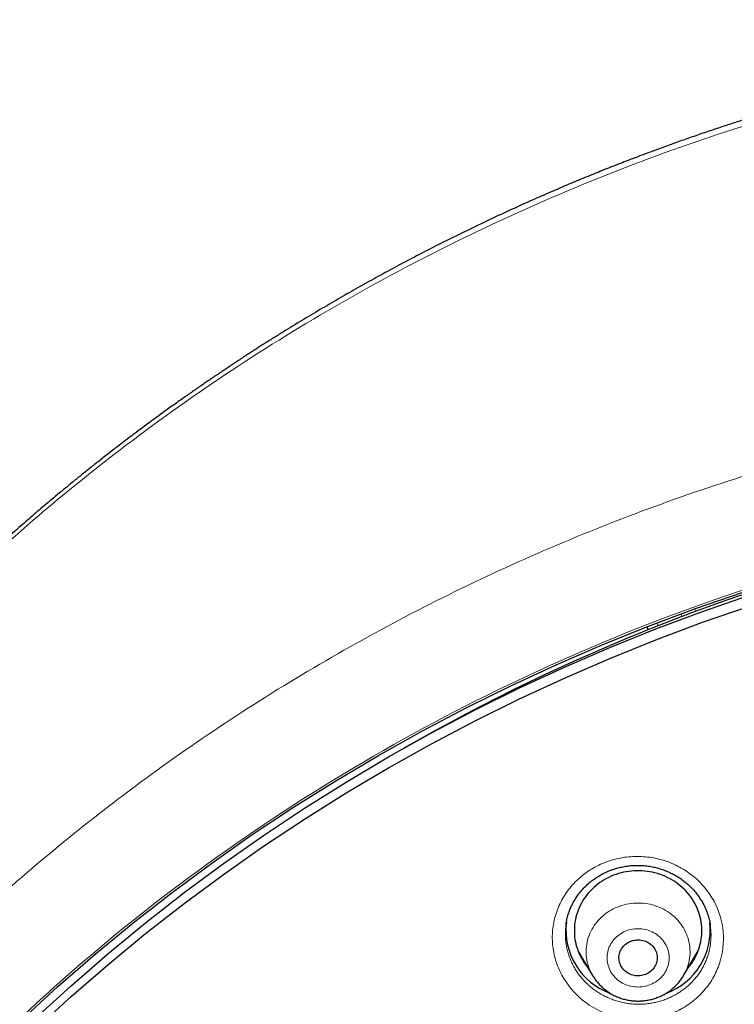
# Model space of a CAD drawing. Header units: millimetres. Extents: x 8 to 450, y 12 to 574.
# Tile 212 of 256: x 200 to 217, y 551 to 574. Entities that reach past the tile are written whole.
import ezdxf

# ---------------------------------------------------------------- set-up
doc = ezdxf.new("R2010")
doc.units = ezdxf.units.MM

msp = doc.modelspace()

# ---------------------------------------------------------------- linework, layer by layer
at = {"color": 252, "linetype": 'Continuous', "lineweight": 0}
for p, q in [((215.685, 560.092), (215.713, 560.032)), ((214.801, 559.763), (214.834, 559.695)), ((215.394, 559.912), (215.364, 559.975))]:
    msp.add_line(p, q, dxfattribs=at)
at = {"color": 7, "linetype": 'Continuous', "lineweight": 30}
for p, q in [((214.562, 559.671), (214.595, 559.6)), ((212.667, 552.688), (212.667, 552.686)), ((216.054, 552.657), (216.054, 552.658)), ((212.945, 552.052), (213.289, 551.468)), ((215.428, 551.468), (215.772, 552.052))]:
    msp.add_line(p, q, dxfattribs=at)
at = {"color": 7, "linetype": 'Continuous', "lineweight": 30, "flags": 128}
for points in [[(199.862, 550.43), (200.714, 551.21), (201.588, 551.969), (202.483, 552.706), (203.397, 553.421), (204.332, 554.114), (205.285, 554.782), (206.257, 555.428), (207.246, 556.049), (208.252, 556.646), (209.275, 557.217), (210.313, 557.764), (211.366, 558.284), (212.433, 558.779), (213.514, 559.247), (214.607, 559.688), (215.712, 560.102), (216.828, 560.489)], [(200.18, 550.456), (201.024, 551.228), (201.889, 551.98), (202.775, 552.71), (203.681, 553.418), (204.606, 554.103), (205.55, 554.765), (206.512, 555.404), (207.491, 556.019), (208.488, 556.61), (209.5, 557.176), (210.528, 557.717), (211.57, 558.232), (212.627, 558.722), (213.697, 559.185), (214.779, 559.622), (215.873, 560.033), (216.979, 560.416)], [(200.18, 550.199), (201.024, 550.972), (201.889, 551.723), (202.775, 552.453), (203.681, 553.161), (204.606, 553.846), (205.55, 554.509), (206.512, 555.148), (207.491, 555.763), (208.488, 556.353), (209.5, 556.919), (210.528, 557.46), (211.57, 557.976), (212.627, 558.465), (213.697, 558.929), (214.779, 559.366), (215.873, 559.776), (216.979, 560.159)], [(215.534, 551.648), (215.561, 551.682), (215.597, 551.729), (215.631, 551.778), (215.663, 551.828), (215.692, 551.879), (215.72, 551.931), (215.744, 551.985), (215.767, 552.039), (215.787, 552.094), (215.805, 552.15), (215.82, 552.207), (215.833, 552.264), (215.843, 552.321), (215.85, 552.379), (215.855, 552.437), (215.858, 552.495), (215.858, 552.553), (215.855, 552.612), (215.85, 552.67), (215.842, 552.728), (215.832, 552.785), (215.819, 552.842), (215.804, 552.898), (215.786, 552.954), (215.766, 553.009), (215.744, 553.064), (215.719, 553.117), (215.692, 553.169), (215.662, 553.221), (215.63, 553.271), (215.596, 553.319), (215.56, 553.367), (215.522, 553.413), (215.482, 553.457), (215.44, 553.5), (215.396, 553.541), (215.35, 553.581), (215.303, 553.618), (215.254, 553.654), (215.204, 553.688), (215.152, 553.72), (215.098, 553.749), (215.044, 553.777), (214.988, 553.803), (214.931, 553.826), (214.874, 553.847), (214.815, 553.866), (214.756, 553.883), (214.695, 553.897), (214.635, 553.909), (214.574, 553.918), (214.512, 553.926), (214.45, 553.93), (214.388, 553.933), (214.326, 553.933), (214.264, 553.93), (214.203, 553.925), (214.141, 553.918), (214.08, 553.908), (214.019, 553.896), (213.959, 553.882), (213.9, 553.865), (213.841, 553.847), (213.783, 553.825), (213.727, 553.802), (213.671, 553.776), (213.616, 553.748), (213.563, 553.719), (213.511, 553.687), (213.461, 553.653), (213.412, 553.617), (213.365, 553.579), (213.319, 553.54), (213.275, 553.499), (213.233, 553.456), (213.193, 553.411), (213.155, 553.365), (213.119, 553.318), (213.085, 553.269), (213.054, 553.219), (213.024, 553.168), (212.997, 553.115), (212.972, 553.062), (212.95, 553.008), (212.93, 552.953), (212.912, 552.897), (212.897, 552.84), (212.884, 552.783), (212.874, 552.726), (212.866, 552.668), (212.861, 552.61), (212.859, 552.552), (212.859, 552.493), (212.861, 552.435), (212.866, 552.377), (212.874, 552.319), (212.884, 552.262), (212.897, 552.205), (212.912, 552.148), (212.93, 552.093), (212.95, 552.037), (212.973, 551.983), (212.998, 551.93), (213.025, 551.878), (213.055, 551.826), (213.086, 551.776), (213.12, 551.728), (213.156, 551.68), (213.183, 551.648)], [(214.564, 551.508), (214.534, 551.494), (214.502, 551.483), (214.469, 551.474), (214.436, 551.467), (214.402, 551.463), (214.368, 551.461), (214.334, 551.462), (214.3, 551.465), (214.267, 551.47), (214.233, 551.478), (214.201, 551.488), (214.17, 551.5), (214.139, 551.514), (214.11, 551.531), (214.083, 551.55), (214.056, 551.57), (214.032, 551.593), (214.01, 551.617), (213.989, 551.642), (213.971, 551.669), (213.954, 551.697), (213.941, 551.726), (213.929, 551.757), (213.92, 551.787), (213.914, 551.819), (213.91, 551.851), (213.908, 551.883), (213.909, 551.915), (213.913, 551.946), (213.92, 551.978), (213.928, 552.009), (213.94, 552.039), (213.953, 552.068), (213.969, 552.097), (213.988, 552.124), (214.008, 552.149), (214.03, 552.173), (214.055, 552.196), (214.081, 552.217), (214.108, 552.235), (214.137, 552.252), (214.167, 552.267), (214.199, 552.279), (214.231, 552.289), (214.264, 552.297), (214.298, 552.303), (214.331, 552.306), (214.366, 552.307), (214.4, 552.305), (214.433, 552.301), (214.467, 552.294), (214.499, 552.285), (214.531, 552.274), (214.562, 552.261), (214.592, 552.245), (214.62, 552.228), (214.647, 552.208), (214.673, 552.187), (214.696, 552.163), (214.718, 552.139), (214.737, 552.112), (214.754, 552.085), (214.769, 552.056), (214.782, 552.026), (214.792, 551.996), (214.8, 551.965), (214.805, 551.933), (214.808, 551.901), (214.808, 551.869), (214.806, 551.837), (214.8, 551.805), (214.793, 551.774), (214.783, 551.744), (214.77, 551.714), (214.756, 551.685), (214.738, 551.657), (214.719, 551.631), (214.698, 551.606), (214.674, 551.583), (214.649, 551.561), (214.622, 551.542), (214.594, 551.524), (214.564, 551.508)]]:
    msp.add_lwpolyline(points, dxfattribs=at)
at = {"color": 252, "linetype": 'Continuous', "lineweight": 0, "flags": 128}
for points in [[(213.288, 551.469), (213.278, 551.487), (213.253, 551.534), (213.23, 551.582), (213.21, 551.631), (213.192, 551.681), (213.176, 551.732), (213.163, 551.783), (213.152, 551.835), (213.144, 551.887), (213.139, 551.939), (213.136, 551.992), (213.136, 552.045), (213.138, 552.097), (213.143, 552.15), (213.15, 552.202), (213.16, 552.254), (213.172, 552.305), (213.187, 552.356), (213.205, 552.406), (213.224, 552.456), (213.247, 552.504), (213.271, 552.551), (213.298, 552.598), (213.327, 552.643), (213.358, 552.686), (213.392, 552.729), (213.427, 552.77), (213.464, 552.809), (213.503, 552.847), (213.544, 552.883), (213.587, 552.917), (213.631, 552.949), (213.677, 552.98), (213.725, 553.008), (213.773, 553.034), (213.823, 553.058), (213.874, 553.08), (213.926, 553.1), (213.979, 553.118), (214.033, 553.133), (214.087, 553.146), (214.142, 553.156), (214.197, 553.164), (214.253, 553.17), (214.309, 553.173), (214.365, 553.174), (214.421, 553.173), (214.477, 553.169), (214.533, 553.163), (214.588, 553.154), (214.643, 553.143), (214.697, 553.129), (214.751, 553.114), (214.803, 553.095), (214.855, 553.075), (214.906, 553.053), (214.955, 553.028), (215.004, 553.001), (215.051, 552.972), (215.096, 552.942), (215.14, 552.909), (215.182, 552.874), (215.223, 552.838), (215.262, 552.8), (215.298, 552.76), (215.333, 552.719), (215.366, 552.676), (215.397, 552.632), (215.425, 552.587), (215.452, 552.54), (215.476, 552.492), (215.497, 552.444), (215.516, 552.394), (215.533, 552.344), (215.547, 552.293), (215.559, 552.241), (215.569, 552.189), (215.575, 552.137), (215.579, 552.085), (215.581, 552.032), (215.58, 551.979), (215.577, 551.927), (215.571, 551.874), (215.562, 551.822), (215.551, 551.771), (215.537, 551.719), (215.521, 551.669), (215.502, 551.619), (215.481, 551.57), (215.458, 551.523), (215.432, 551.476), (215.428, 551.468)], [(214.024, 552.494), (213.986, 552.474), (213.949, 552.452), (213.914, 552.429), (213.88, 552.403), (213.849, 552.375), (213.818, 552.346), (213.79, 552.315), (213.764, 552.283), (213.74, 552.249), (213.718, 552.214), (213.698, 552.178), (213.681, 552.141), (213.666, 552.103), (213.653, 552.064), (213.643, 552.024), (213.636, 551.984), (213.631, 551.944), (213.628, 551.903), (213.628, 551.862), (213.631, 551.822), (213.636, 551.781), (213.644, 551.741), (213.654, 551.702), (213.667, 551.663), (213.682, 551.625), (213.699, 551.588), (213.719, 551.551), (213.741, 551.516), (213.766, 551.483), (213.792, 551.45), (213.82, 551.42), (213.85, 551.39), (213.882, 551.363), (213.916, 551.338), (213.951, 551.314), (213.988, 551.292), (214.026, 551.273), (214.065, 551.255), (214.105, 551.24), (214.146, 551.227), (214.188, 551.216), (214.23, 551.208), (214.273, 551.202), (214.316, 551.199), (214.36, 551.197), (214.403, 551.199), (214.446, 551.202), (214.489, 551.208), (214.531, 551.217), (214.573, 551.228), (214.614, 551.241), (214.654, 551.256), (214.693, 551.274), (214.731, 551.293), (214.767, 551.315), (214.803, 551.339), (214.836, 551.365), (214.868, 551.392), (214.898, 551.421), (214.926, 551.452), (214.953, 551.485), (214.977, 551.518), (214.999, 551.554), (215.018, 551.59), (215.036, 551.627), (215.051, 551.665), (215.063, 551.704), (215.073, 551.744), (215.081, 551.784), (215.086, 551.824), (215.088, 551.865), (215.088, 551.905), (215.086, 551.946), (215.081, 551.986), (215.073, 552.026), (215.063, 552.066), (215.05, 552.105), (215.035, 552.143), (215.017, 552.18), (214.997, 552.216), (214.975, 552.251), (214.951, 552.285), (214.925, 552.317), (214.896, 552.348), (214.866, 552.377), (214.834, 552.405), (214.8, 552.43), (214.765, 552.454), (214.729, 552.475), (214.691, 552.495), (214.652, 552.512), (214.611, 552.528), (214.57, 552.541), (214.529, 552.551), (214.486, 552.56), (214.443, 552.566), (214.4, 552.569), (214.357, 552.57), (214.314, 552.569), (214.271, 552.565), (214.228, 552.559), (214.185, 552.551), (214.144, 552.54), (214.103, 552.527), (214.063, 552.512), (214.024, 552.494)]]:
    msp.add_lwpolyline(points, dxfattribs=at)
at = {"color": 7, "linetype": 'Continuous', "lineweight": 30}
for centre, radius, start, end in [((231.709, 516.962), 45.944, 103.2399, 119.8354), ((214.249, 552.54), 1.588, 173.3501, 250.0815), ((214.468, 552.54), 1.588, 289.944, 6.3898)]:
    msp.add_arc(centre, radius, start, end, dxfattribs=at)
for points, knots in [([(279.178, 531.721), (279.178, 531.726), (279.177, 531.735), (279.177, 531.747), (279.176, 531.759), (279.175, 531.769), (279.175, 531.78), (279.174, 531.791), (279.173, 531.811), (279.171, 531.841), (279.169, 531.882), (279.166, 531.927), (279.163, 531.977), (279.16, 532.029), (279.156, 532.083), (279.151, 532.16), (279.145, 532.258), (279.137, 532.373), (279.13, 532.462), (279.126, 532.523), (279.123, 532.558), (279.121, 532.585), (279.119, 532.604), (279.118, 532.618), (279.117, 532.632), (279.116, 532.651), (279.114, 532.678), (279.111, 532.715), (279.107, 532.758), (279.101, 532.834), (279.092, 532.941), (279.08, 533.077), (279.068, 533.219), (279.054, 533.366), (279.039, 533.517), (279.024, 533.672), (279.004, 533.858), (278.981, 534.071), (278.954, 534.307), (278.933, 534.485), (278.918, 534.605), (278.91, 534.671), (278.901, 534.737), (278.893, 534.801), (278.885, 534.864), (278.877, 534.921), (278.87, 534.972), (278.865, 535.013), (278.861, 535.045), (278.857, 535.069), (278.855, 535.089), (278.852, 535.104), (278.85, 535.121), (278.847, 535.142), (278.843, 535.17), (278.839, 535.204), (278.833, 535.246), (278.826, 535.297), (278.817, 535.357), (278.808, 535.424), (278.797, 535.497), (278.785, 535.578), (278.765, 535.713), (278.736, 535.897), (278.7, 536.125), (278.664, 536.344), (278.628, 536.556), (278.593, 536.759), (278.558, 536.955), (278.523, 537.142), (278.49, 537.319), (278.457, 537.487), (278.426, 537.646), (278.396, 537.796), (278.367, 537.936), (278.339, 538.068), (278.314, 538.19), (278.289, 538.302), (278.267, 538.406), (278.246, 538.5), (278.23, 538.573), (278.218, 538.628), (278.209, 538.665), (278.202, 538.7), (278.194, 538.732), (278.189, 538.758), (278.184, 538.779), (278.179, 538.799), (278.174, 538.822), (278.167, 538.851), (278.16, 538.884), (278.151, 538.921), (278.142, 538.961), (278.13, 539.011), (278.116, 539.072), (278.099, 539.145), (278.08, 539.224), (278.059, 539.309), (278.037, 539.401), (278.013, 539.498), (277.988, 539.602), (277.951, 539.747), (277.905, 539.931), (277.848, 540.148), (277.791, 540.364), (277.733, 540.578), (277.674, 540.789), (277.617, 540.994), (277.56, 541.191), (277.504, 541.381), (277.45, 541.563), (277.397, 541.739), (277.346, 541.907), (277.295, 542.068), (277.247, 542.22), (277.201, 542.365), (277.157, 542.502), (277.114, 542.631), (277.08, 542.736), (277.053, 542.817), (277.033, 542.876), (277.014, 542.933), (276.995, 542.988), (276.977, 543.041), (276.96, 543.092), (276.945, 543.137), (276.932, 543.174), (276.922, 543.201), (276.915, 543.223), (276.909, 543.241), (276.902, 543.26), (276.893, 543.287), (276.881, 543.322), (276.865, 543.366), (276.847, 543.419), (276.825, 543.481), (276.801, 543.55), (276.773, 543.627), (276.743, 543.711), (276.71, 543.804), (276.676, 543.898), (276.64, 543.995), (276.605, 544.092), (276.567, 544.193), (276.529, 544.297), (276.49, 544.4), (276.434, 544.546), (276.362, 544.733), (276.277, 544.952), (276.196, 545.155), (276.12, 545.345), (276.045, 545.528), (275.971, 545.706), (275.899, 545.878), (275.828, 546.046), (275.759, 546.207), (275.691, 546.363), (275.616, 546.533), (275.533, 546.721), (275.44, 546.928), (275.36, 547.103), (275.294, 547.245), (275.244, 547.353), (275.193, 547.462), (275.141, 547.572), (275.088, 547.683), (275.04, 547.784), (274.998, 547.872), (274.962, 547.945), (274.931, 548.01), (274.902, 548.068), (274.877, 548.118), (274.858, 548.157), (274.845, 548.185), (274.836, 548.203), (274.829, 548.216), (274.825, 548.226), (274.821, 548.233), (274.815, 548.246), (274.805, 548.265), (274.791, 548.293), (274.774, 548.328), (274.754, 548.367), (274.732, 548.411), (274.707, 548.461), (274.679, 548.517), (274.648, 548.579), (274.565, 548.743), (274.43, 549.005), (274.267, 549.315), (274.128, 549.575), (274.014, 549.784), (273.9, 549.992), (273.785, 550.199), (273.669, 550.405), (273.541, 550.628), (273.402, 550.869), (273.248, 551.13), (273.089, 551.397), (272.923, 551.669), (272.768, 551.922), (272.623, 552.153), (272.489, 552.364), (272.372, 552.547), (272.271, 552.702), (272.19, 552.826), (272.112, 552.945), (272.039, 553.055), (271.973, 553.154), (271.912, 553.244), (271.856, 553.328), (271.804, 553.405), (271.756, 553.476), (271.712, 553.54), (271.671, 553.6), (271.633, 553.655), (271.6, 553.703), (271.57, 553.746), (271.543, 553.785), (271.52, 553.818), (271.502, 553.845), (271.488, 553.864), (271.475, 553.883), (271.462, 553.902), (271.447, 553.923), (271.43, 553.947), (271.407, 553.98), (271.375, 554.025), (271.334, 554.084), (271.288, 554.148), (271.238, 554.219), (271.184, 554.295), (271.125, 554.378), (271.061, 554.467), (270.992, 554.562), (270.919, 554.663), (270.837, 554.774), (270.747, 554.896), (270.649, 555.029), (270.545, 555.168), (270.435, 555.313), (270.299, 555.492), (270.134, 555.707), (269.938, 555.958), (269.735, 556.214), (269.524, 556.476), (269.307, 556.742), (269.083, 557.011), (268.853, 557.284), (268.615, 557.561), (268.391, 557.819), (268.181, 558.057), (267.987, 558.273), (267.824, 558.453), (267.694, 558.595), (267.598, 558.699), (267.503, 558.801), (267.411, 558.899), (267.325, 558.992), (267.243, 559.078), (267.167, 559.158), (267.097, 559.232), (267.032, 559.3), (266.973, 559.361), (266.92, 559.416), (266.872, 559.465), (266.83, 559.509), (266.794, 559.546), (266.764, 559.577), (266.74, 559.602), (266.719, 559.622), (266.703, 559.639), (266.686, 559.656), (266.669, 559.674), (266.646, 559.697), (266.616, 559.728), (266.579, 559.765), (266.538, 559.807), (266.489, 559.856), (266.431, 559.914), (266.365, 559.981), (266.292, 560.053), (266.213, 560.131), (266.128, 560.216), (266.041, 560.301), (265.953, 560.387), (265.864, 560.474), (265.77, 560.564), (265.672, 560.659), (265.569, 560.757), (265.461, 560.86), (265.284, 561.027), (265.04, 561.253), (264.726, 561.54), (264.41, 561.824), (264.091, 562.104), (263.775, 562.377), (263.461, 562.643), (263.151, 562.902), (262.843, 563.153), (262.539, 563.398), (262.212, 563.656), (261.864, 563.927), (261.492, 564.209), (261.124, 564.484), (260.758, 564.75), (260.484, 564.947), (260.3, 565.076), (260.206, 565.142), (260.113, 565.208), (260.02, 565.273), (259.928, 565.336), (259.834, 565.401), (259.741, 565.465), (259.649, 565.527), (259.564, 565.585), (259.492, 565.633), (259.432, 565.673), (259.383, 565.707), (259.343, 565.733), (259.312, 565.754), (259.29, 565.769), (259.271, 565.781), (259.255, 565.792), (259.241, 565.801), (259.224, 565.812), (259.204, 565.826), (259.18, 565.842), (259.143, 565.866), (259.091, 565.901), (259.023, 565.945), (258.947, 565.995), (258.863, 566.05), (258.77, 566.11), (258.671, 566.174), (258.566, 566.242), (258.456, 566.312), (258.338, 566.387), (258.212, 566.466), (258.081, 566.549), (257.944, 566.634), (257.801, 566.722), (257.652, 566.814), (257.495, 566.909), (257.33, 567.008), (257.162, 567.108), (256.99, 567.209), (256.816, 567.311), (256.639, 567.414), (256.461, 567.516), (256.212, 567.658), (255.892, 567.836), (255.503, 568.049), (255.119, 568.254), (254.736, 568.455), (254.355, 568.65), (253.977, 568.84), (253.603, 569.023), (253.234, 569.2), (252.871, 569.37), (252.513, 569.535), (252.16, 569.694), (251.812, 569.847), (251.471, 569.994), (251.135, 570.136), (250.804, 570.273), (250.478, 570.404), (250.157, 570.532), (249.83, 570.659), (249.498, 570.785), (249.161, 570.91), (248.83, 571.03), (248.505, 571.145), (248.185, 571.256), (247.869, 571.363), (247.558, 571.467), (247.254, 571.565), (246.956, 571.66), (246.572, 571.779), (246.1, 571.921), (245.559, 572.077), (245.041, 572.219), (244.546, 572.35), (244.054, 572.475), (243.619, 572.581), (243.24, 572.67), (242.916, 572.743), (242.595, 572.814), (242.274, 572.882), (241.953, 572.948), (241.61, 573.017), (241.239, 573.088), (240.841, 573.161), (240.435, 573.233), (240.017, 573.302), (239.588, 573.37), (239.147, 573.436), (238.698, 573.499), (238.239, 573.559), (237.775, 573.615), (237.304, 573.667), (236.828, 573.716), (236.343, 573.761), (235.85, 573.802), (235.348, 573.838), (234.838, 573.87), (234.322, 573.897), (233.793, 573.919), (233.254, 573.935), (232.704, 573.946), (232.146, 573.951), (231.58, 573.949), (231.006, 573.941), (230.43, 573.926), (229.852, 573.905), (229.273, 573.876), (228.702, 573.842), (228.141, 573.801), (227.589, 573.755), (227.036, 573.703), (226.482, 573.644), (225.957, 573.583), (225.463, 573.52), (224.998, 573.457), (224.534, 573.389), (224.073, 573.317), (223.619, 573.242), (223.182, 573.166), (222.762, 573.089), (222.359, 573.011), (221.964, 572.932), (221.577, 572.851), (221.19, 572.767), (220.805, 572.68), (220.421, 572.59), (220.045, 572.499), (219.679, 572.408), (219.321, 572.316), (218.997, 572.229), (218.704, 572.149), (218.442, 572.076), (218.185, 572.003), (217.933, 571.93), (217.682, 571.856), (217.412, 571.774), (217.121, 571.684), (216.808, 571.585), (216.489, 571.482), (216.164, 571.375), (215.837, 571.264), (215.506, 571.149), (215.173, 571.031), (214.834, 570.908), (214.485, 570.778), (214.125, 570.641), (213.755, 570.497), (213.384, 570.349), (213.011, 570.197), (212.638, 570.04), (212.264, 569.88), (211.843, 569.695), (211.374, 569.484), (210.857, 569.244), (210.341, 568.996), (209.858, 568.758), (209.408, 568.529), (208.99, 568.312), (208.57, 568.088), (208.146, 567.857), (207.722, 567.62), (207.297, 567.378), (206.873, 567.13), (206.446, 566.874), (206.126, 566.677), (205.91, 566.543), (205.801, 566.475), (205.693, 566.407), (205.588, 566.34), (205.489, 566.277), (205.396, 566.218), (205.31, 566.162), (205.229, 566.11), (205.153, 566.061), (205.083, 566.015), (205.019, 565.973), (204.963, 565.936), (204.913, 565.903), (204.872, 565.876), (204.838, 565.854), (204.812, 565.837), (204.791, 565.823), (204.776, 565.813), (204.767, 565.807), (204.762, 565.803), (204.758, 565.801), (204.752, 565.797), (204.743, 565.791), (204.73, 565.782), (204.705, 565.765), (204.668, 565.741), (204.618, 565.708), (204.563, 565.67), (204.502, 565.629), (204.433, 565.583), (204.357, 565.531), (204.274, 565.474), (204.184, 565.413), (204.088, 565.347), (203.985, 565.276), (203.878, 565.202), (203.768, 565.124), (203.654, 565.044), (203.535, 564.96), (203.411, 564.871), (203.275, 564.774), (203.129, 564.668), (202.976, 564.556), (202.822, 564.443), (202.671, 564.331), (202.522, 564.22), (202.376, 564.109), (202.233, 564), (202.06, 563.868), (201.86, 563.712), (201.633, 563.534), (201.414, 563.36), (201.201, 563.189), (200.996, 563.022), (200.801, 562.861), (200.616, 562.707), (200.44, 562.56), (200.271, 562.416), (200.107, 562.275), (199.949, 562.139), (199.797, 562.006), (199.65, 561.876), (199.509, 561.751), (199.374, 561.629), (199.23, 561.499), (199.077, 561.36), (198.916, 561.212), (198.753, 561.061), (198.587, 560.905), (198.42, 560.746), (198.259, 560.592), (198.104, 560.443), (197.955, 560.298), (197.838, 560.182), (197.751, 560.096), (197.691, 560.036), (197.633, 559.978), (197.575, 559.921), (197.52, 559.865), (197.471, 559.815), (197.427, 559.772), (197.391, 559.734), (197.362, 559.705), (197.34, 559.683), (197.325, 559.667), (197.312, 559.654), (197.3, 559.642), (197.288, 559.63), (197.272, 559.613), (197.25, 559.591), (197.224, 559.564), (197.193, 559.532), (197.157, 559.495), (197.116, 559.453), (197.071, 559.407), (196.997, 559.33), (196.895, 559.223), (196.766, 559.087), (196.63, 558.943), (196.488, 558.791), (196.339, 558.63), (196.186, 558.464), (196.031, 558.293), (195.869, 558.112), (195.7, 557.922), (195.525, 557.722), (195.346, 557.516), (195.167, 557.307), (194.987, 557.095), (194.776, 556.842), (194.535, 556.549), (194.265, 556.215), (194.001, 555.88), (193.74, 555.544), (193.485, 555.208), (193.293, 554.951), (193.162, 554.773), (193.089, 554.674), (193.018, 554.576), (192.95, 554.482), (192.886, 554.393), (192.826, 554.31), (192.771, 554.233), (192.721, 554.161), (192.674, 554.095), (192.631, 554.035), (192.593, 553.981), (192.56, 553.933), (192.532, 553.893), (192.508, 553.859), (192.49, 553.833), (192.478, 553.815), (192.469, 553.803), (192.462, 553.792), (192.452, 553.778), (192.439, 553.76), (192.422, 553.735), (192.402, 553.705), (192.376, 553.667), (192.344, 553.622), (192.307, 553.568), (192.268, 553.51), (192.197, 553.407), (192.063, 553.208), (191.884, 552.939), (191.69, 552.642), (191.514, 552.368), (191.369, 552.139), (191.253, 551.955), (191.167, 551.815), (191.077, 551.67), (190.985, 551.52), (190.889, 551.36), (190.788, 551.191), (190.682, 551.012), (190.574, 550.827), (190.463, 550.635), (190.349, 550.437), (190.247, 550.255), (190.155, 550.091), (190.075, 549.946), (189.994, 549.798), (189.911, 549.647), (189.828, 549.493), (189.745, 549.337), (189.669, 549.193), (189.602, 549.065), (189.545, 548.955), (189.492, 548.854), (189.444, 548.76), (189.4, 548.674), (189.361, 548.596), (189.326, 548.526), (189.294, 548.464), (189.267, 548.409), (189.243, 548.362), (189.223, 548.322), (189.207, 548.29), (189.195, 548.265), (189.184, 548.244), (189.173, 548.221), (189.159, 548.193), (189.142, 548.157), (189.12, 548.113), (189.094, 548.061), (189.066, 548.004), (189.036, 547.942), (189.004, 547.875), (188.968, 547.8), (188.927, 547.715), (188.881, 547.619), (188.833, 547.518), (188.782, 547.41), (188.729, 547.294), (188.672, 547.172), (188.615, 547.048), (188.558, 546.923), (188.503, 546.8), (188.448, 546.679), (188.377, 546.518), (188.289, 546.318), (188.187, 546.082), (188.09, 545.853), (187.998, 545.632), (187.91, 545.418), (187.827, 545.212), (187.748, 545.014), (187.673, 544.824), (187.602, 544.641), (187.535, 544.464), (187.471, 544.295), (187.411, 544.134), (187.355, 543.984), (187.304, 543.842), (187.255, 543.706), (187.209, 543.576), (187.173, 543.476), (187.148, 543.404), (187.133, 543.36), (187.119, 543.321), (187.108, 543.288), (187.098, 543.261), (187.091, 543.239), (187.084, 543.22), (187.077, 543.199), (187.068, 543.172), (187.056, 543.138), (187.041, 543.095), (187.024, 543.045), (187.005, 542.988), (186.983, 542.924), (186.959, 542.853), (186.933, 542.774), (186.905, 542.689), (186.874, 542.596), (186.841, 542.496), (186.808, 542.391), (186.758, 542.236), (186.694, 542.035), (186.614, 541.777), (186.534, 541.511), (186.453, 541.238), (186.377, 540.971), (186.304, 540.71), (186.234, 540.456), (186.167, 540.207), (186.102, 539.957), (186.038, 539.707), (185.976, 539.455), (185.931, 539.268), (185.901, 539.143), (185.886, 539.081), (185.873, 539.024), (185.86, 538.971), (185.849, 538.92), (185.837, 538.871), (185.827, 538.826), (185.82, 538.794), (185.815, 538.774), (185.813, 538.764), (185.811, 538.755), (185.808, 538.744), (185.805, 538.73), (185.801, 538.713), (185.796, 538.689), (185.789, 538.658), (185.78, 538.619), (185.77, 538.574), (185.759, 538.523), (185.746, 538.465), (185.732, 538.4), (185.716, 538.33), (185.7, 538.253), (185.682, 538.17), (185.664, 538.083), (185.632, 537.93), (185.588, 537.717), (185.535, 537.445), (185.484, 537.182), (185.437, 536.927), (185.394, 536.682), (185.353, 536.446), (185.315, 536.22), (185.28, 536.003), (185.254, 535.836), (185.236, 535.718), (185.225, 535.646), (185.215, 535.575), (185.204, 535.506), (185.194, 535.437), (185.185, 535.369), (185.175, 535.304), (185.167, 535.247), (185.161, 535.201), (185.156, 535.167), (185.152, 535.14), (185.15, 535.12), (185.147, 535.103), (185.145, 535.084), (185.141, 535.059), (185.137, 535.025), (185.131, 534.981), (185.123, 534.924), (185.115, 534.858), (185.106, 534.79), (185.097, 534.721), (185.088, 534.651), (185.079, 534.577), (185.061, 534.43), (185.034, 534.209), (185.004, 533.938), (184.977, 533.684), (184.954, 533.449), (184.937, 533.267), (184.925, 533.138), (184.919, 533.066), (184.913, 532.998), (184.907, 532.935), (184.902, 532.874), (184.897, 532.817), (184.893, 532.764), (184.89, 532.721), (184.887, 532.687), (184.885, 532.662), (184.884, 532.647), (184.883, 532.636), (184.882, 532.624), (184.881, 532.605), (184.878, 532.576), (184.875, 532.536), (184.872, 532.484), (184.867, 532.426), (184.863, 532.362), (184.858, 532.291), (184.853, 532.218), (184.848, 532.147), (184.844, 532.079), (184.84, 532.016), (184.836, 531.961), (184.833, 531.913), (184.831, 531.871), (184.829, 531.835), (184.827, 531.803), (184.825, 531.775), (184.823, 531.748), (184.823, 531.73), (184.822, 531.721)], [0, 0, 0, 0, 0.000127, 0.000231, 0.000316, 0.000383, 0.000456, 0.000538, 0.000631, 0.000898, 0.001191, 0.001537, 0.00189, 0.002284, 0.002687, 0.003079, 0.003978, 0.004825, 0.005621, 0.00593, 0.006184, 0.006381, 0.006522, 0.006609, 0.006701, 0.006821, 0.007034, 0.0073, 0.007621, 0.007996, 0.00897, 0.009979, 0.011023, 0.012102, 0.013216, 0.014365, 0.015545, 0.017335, 0.019079, 0.020779, 0.021271, 0.021759, 0.022243, 0.022724, 0.023198, 0.023628, 0.024002, 0.02432, 0.024538, 0.024719, 0.024863, 0.024969, 0.025073, 0.025231, 0.025443, 0.025697, 0.025987, 0.02638, 0.026825, 0.027323, 0.027872, 0.028473, 0.029126, 0.03089, 0.032588, 0.034221, 0.035789, 0.037321, 0.038785, 0.040181, 0.041509, 0.042769, 0.04396, 0.045084, 0.046139, 0.047124, 0.048041, 0.048889, 0.049668, 0.050379, 0.05102, 0.051322, 0.051606, 0.051873, 0.052114, 0.05231, 0.052463, 0.05259, 0.052764, 0.052986, 0.053242, 0.053522, 0.053825, 0.054152, 0.054655, 0.055205, 0.055803, 0.056448, 0.057141, 0.057881, 0.058668, 0.059491, 0.06119, 0.062842, 0.064448, 0.066116, 0.067731, 0.069292, 0.070799, 0.072252, 0.073651, 0.074997, 0.076289, 0.077527, 0.07871, 0.079818, 0.080873, 0.081875, 0.082823, 0.083294, 0.083751, 0.084193, 0.084621, 0.085035, 0.085435, 0.085801, 0.086076, 0.086291, 0.086446, 0.086571, 0.086714, 0.0869, 0.087183, 0.087531, 0.087943, 0.088421, 0.088963, 0.089559, 0.090217, 0.090938, 0.091721, 0.092435, 0.093193, 0.093997, 0.094815, 0.095623, 0.09642, 0.098259, 0.100039, 0.10158, 0.103075, 0.104523, 0.105926, 0.107306, 0.108639, 0.109924, 0.111161, 0.112376, 0.114, 0.115661, 0.117359, 0.118222, 0.119094, 0.119976, 0.120868, 0.121768, 0.122667, 0.123317, 0.123908, 0.124439, 0.12491, 0.125322, 0.125674, 0.125847, 0.126001, 0.126116, 0.126177, 0.126229, 0.126306, 0.126476, 0.126707, 0.126999, 0.127311, 0.127672, 0.128081, 0.128538, 0.129044, 0.129594, 0.132566, 0.135517, 0.137263, 0.139001, 0.140732, 0.142455, 0.144173, 0.145919, 0.148067, 0.150271, 0.152533, 0.154852, 0.157228, 0.159007, 0.160817, 0.162657, 0.163755, 0.164852, 0.16589, 0.166863, 0.167706, 0.168494, 0.169227, 0.169904, 0.170526, 0.171092, 0.171603, 0.172101, 0.172532, 0.172897, 0.173226, 0.173563, 0.173771, 0.173935, 0.174088, 0.174259, 0.174447, 0.174654, 0.174879, 0.175337, 0.175856, 0.176435, 0.177057, 0.177737, 0.178473, 0.179267, 0.180117, 0.181025, 0.18199, 0.183118, 0.184315, 0.185581, 0.186902, 0.188249, 0.190485, 0.192785, 0.19515, 0.19758, 0.200076, 0.20259, 0.205167, 0.207806, 0.210509, 0.212567, 0.214661, 0.216789, 0.217805, 0.218828, 0.21985, 0.22082, 0.221731, 0.222583, 0.223377, 0.224111, 0.224787, 0.225404, 0.225952, 0.226444, 0.226879, 0.227257, 0.227557, 0.227808, 0.22801, 0.228178, 0.228328, 0.228506, 0.228714, 0.229048, 0.229426, 0.229848, 0.230314, 0.230926, 0.231601, 0.232339, 0.233138, 0.234001, 0.234925, 0.235768, 0.236656, 0.23759, 0.23857, 0.239596, 0.240668, 0.24178, 0.244827, 0.247829, 0.25092, 0.25396, 0.25695, 0.25989, 0.26278, 0.265619, 0.268409, 0.271148, 0.274529, 0.277857, 0.281131, 0.284352, 0.28752, 0.28834, 0.289155, 0.289967, 0.290775, 0.291579, 0.292351, 0.293203, 0.293993, 0.294721, 0.295386, 0.295843, 0.296264, 0.296652, 0.296864, 0.297062, 0.297225, 0.297344, 0.297459, 0.297598, 0.297769, 0.297975, 0.298212, 0.29872, 0.299298, 0.299944, 0.30066, 0.301445, 0.3023, 0.303169, 0.304099, 0.305092, 0.306146, 0.307261, 0.308393, 0.309581, 0.310827, 0.312129, 0.313488, 0.314905, 0.316293, 0.317731, 0.319195, 0.32065, 0.322094, 0.325281, 0.328417, 0.331502, 0.334537, 0.337582, 0.340574, 0.343513, 0.346399, 0.349233, 0.352014, 0.354743, 0.357418, 0.360041, 0.362612, 0.365131, 0.367607, 0.370039, 0.372428, 0.375006, 0.377532, 0.380006, 0.382427, 0.384797, 0.38715, 0.38945, 0.391696, 0.393888, 0.396026, 0.400153, 0.404241, 0.407858, 0.411444, 0.414999, 0.418523, 0.420855, 0.423173, 0.425478, 0.427768, 0.430048, 0.432356, 0.435128, 0.437957, 0.440842, 0.443784, 0.446837, 0.44995, 0.45312, 0.45635, 0.459638, 0.462924, 0.466267, 0.469666, 0.473122, 0.476634, 0.480203, 0.483821, 0.487457, 0.491281, 0.495119, 0.498972, 0.50296, 0.506964, 0.510983, 0.515018, 0.51907, 0.523137, 0.526986, 0.53085, 0.534728, 0.53862, 0.542526, 0.545792, 0.549068, 0.552353, 0.555628, 0.558844, 0.562002, 0.564926, 0.567797, 0.570616, 0.573382, 0.576096, 0.578918, 0.58168, 0.584384, 0.587029, 0.589614, 0.592141, 0.594085, 0.595993, 0.597865, 0.5997, 0.601519, 0.603368, 0.605629, 0.607936, 0.610287, 0.612684, 0.615126, 0.617569, 0.620056, 0.622586, 0.625161, 0.627916, 0.630714, 0.633531, 0.636364, 0.639213, 0.642077, 0.644957, 0.648943, 0.652958, 0.657003, 0.661077, 0.664363, 0.66769, 0.671061, 0.674476, 0.677935, 0.681376, 0.684859, 0.688385, 0.691953, 0.692866, 0.693782, 0.6947, 0.695586, 0.696421, 0.697203, 0.697932, 0.698609, 0.699263, 0.699859, 0.700397, 0.700878, 0.701302, 0.701668, 0.701931, 0.702154, 0.702336, 0.702477, 0.702528, 0.70257, 0.702604, 0.702638, 0.702716, 0.702839, 0.702976, 0.703353, 0.703779, 0.704254, 0.704778, 0.705352, 0.706016, 0.706735, 0.70751, 0.708341, 0.709228, 0.710171, 0.711112, 0.712102, 0.713142, 0.714232, 0.715371, 0.716702, 0.718076, 0.719436, 0.720778, 0.722101, 0.723405, 0.724691, 0.725959, 0.728066, 0.730121, 0.732122, 0.734069, 0.735962, 0.737803, 0.739488, 0.741127, 0.742717, 0.74426, 0.745755, 0.747203, 0.748603, 0.749956, 0.751261, 0.75252, 0.754127, 0.755693, 0.757218, 0.758928, 0.760583, 0.762183, 0.763729, 0.76522, 0.766657, 0.767271, 0.767876, 0.768469, 0.769052, 0.769623, 0.770153, 0.770572, 0.770948, 0.771281, 0.771457, 0.771618, 0.771761, 0.771856, 0.771971, 0.772139, 0.772358, 0.77263, 0.772953, 0.773321, 0.77374, 0.774209, 0.774727, 0.776039, 0.77739, 0.778781, 0.780314, 0.781892, 0.783515, 0.785184, 0.786897, 0.788764, 0.790681, 0.792649, 0.794656, 0.796661, 0.798659, 0.801784, 0.804891, 0.80798, 0.811052, 0.814105, 0.817141, 0.818033, 0.818922, 0.819809, 0.820659, 0.821454, 0.822194, 0.822879, 0.823509, 0.824105, 0.824642, 0.82512, 0.82554, 0.8259, 0.826202, 0.826445, 0.826577, 0.826681, 0.826758, 0.826873, 0.827038, 0.827254, 0.82752, 0.827837, 0.828251, 0.828729, 0.829254, 0.829782, 0.831455, 0.834485, 0.836818, 0.839183, 0.841581, 0.842732, 0.843926, 0.845166, 0.846451, 0.847782, 0.849242, 0.850754, 0.852317, 0.853931, 0.855596, 0.857311, 0.858496, 0.859703, 0.860934, 0.862187, 0.863464, 0.864764, 0.86607, 0.867033, 0.867932, 0.868767, 0.869538, 0.870246, 0.870879, 0.871451, 0.871961, 0.872409, 0.872796, 0.873122, 0.873386, 0.873589, 0.873725, 0.873906, 0.874137, 0.874417, 0.874786, 0.875214, 0.875683, 0.876187, 0.876726, 0.8773, 0.878022, 0.878794, 0.879614, 0.880484, 0.881422, 0.882411, 0.883427, 0.884428, 0.885415, 0.886387, 0.887345, 0.889292, 0.891176, 0.892995, 0.89475, 0.896441, 0.898069, 0.899632, 0.901131, 0.902569, 0.903953, 0.905284, 0.90656, 0.907715, 0.908822, 0.909881, 0.910892, 0.911855, 0.912226, 0.912573, 0.912875, 0.913132, 0.913343, 0.913507, 0.913641, 0.913798, 0.913988, 0.914265, 0.914598, 0.914985, 0.915427, 0.915924, 0.916476, 0.917082, 0.917744, 0.918461, 0.919233, 0.920056, 0.920886, 0.922815, 0.924705, 0.926849, 0.928941, 0.930981, 0.93297, 0.934906, 0.9368, 0.938662, 0.9406, 0.942503, 0.944372, 0.94486, 0.945335, 0.945772, 0.946169, 0.946526, 0.946935, 0.947276, 0.947549, 0.947655, 0.947715, 0.947774, 0.947858, 0.947964, 0.948095, 0.948249, 0.948499, 0.948794, 0.949134, 0.949518, 0.949957, 0.950442, 0.950973, 0.951552, 0.952176, 0.952844, 0.953517, 0.955616, 0.957651, 0.959622, 0.961529, 0.963373, 0.965122, 0.966809, 0.968431, 0.969986, 0.970532, 0.971068, 0.971596, 0.972116, 0.972626, 0.973128, 0.973621, 0.974088, 0.974396, 0.974648, 0.974845, 0.974987, 0.975092, 0.975235, 0.975417, 0.975631, 0.975989, 0.976411, 0.976896, 0.977445, 0.977921, 0.978437, 0.978991, 0.979574, 0.981698, 0.983885, 0.985583, 0.987316, 0.989085, 0.989623, 0.990163, 0.990671, 0.991135, 0.991554, 0.992014, 0.992403, 0.992723, 0.992972, 0.993151, 0.993259, 0.993303, 0.993393, 0.993534, 0.993715, 0.994044, 0.994421, 0.994846, 0.995319, 0.995841, 0.996396, 0.996923, 0.997417, 0.997878, 0.998305, 0.998635, 0.998942, 0.999226, 0.999426, 0.999619, 0.999809, 1, 1, 1, 1]), ([(212.666, 552.686), (212.667, 552.693), (212.67, 552.719), (212.679, 552.764), (212.692, 552.822), (212.708, 552.88), (212.726, 552.937), (212.745, 552.993), (212.767, 553.048), (212.791, 553.103), (212.818, 553.156), (212.846, 553.209), (212.876, 553.26), (212.908, 553.311), (212.942, 553.36), (212.979, 553.408), (213.017, 553.455), (213.056, 553.501), (213.098, 553.545), (213.141, 553.587), (213.186, 553.628), (213.232, 553.668), (213.28, 553.705), (213.329, 553.741), (213.38, 553.776), (213.432, 553.808), (213.485, 553.839), (213.539, 553.868), (213.595, 553.895), (213.651, 553.92), (213.708, 553.943), (213.766, 553.964), (213.825, 553.983), (213.885, 554), (213.945, 554.015), (214.006, 554.027), (214.067, 554.038), (214.129, 554.047), (214.191, 554.053), (214.253, 554.057), (214.316, 554.059), (214.378, 554.059), (214.441, 554.057), (214.503, 554.053), (214.565, 554.046), (214.627, 554.037), (214.688, 554.027), (214.749, 554.014), (214.81, 553.999), (214.87, 553.981), (214.93, 553.962), (214.988, 553.941), (215.046, 553.918), (215.102, 553.893), (215.158, 553.866), (215.212, 553.837), (215.266, 553.806), (215.319, 553.774), (215.37, 553.739), (215.42, 553.703), (215.468, 553.665), (215.515, 553.626), (215.56, 553.585), (215.604, 553.542), (215.646, 553.499), (215.686, 553.453), (215.725, 553.406), (215.762, 553.358), (215.797, 553.309), (215.83, 553.258), (215.862, 553.206), (215.891, 553.154), (215.917, 553.101), (215.942, 553.047), (215.965, 552.992), (215.986, 552.935), (216.005, 552.878), (216.021, 552.82), (216.036, 552.762), (216.047, 552.708), (216.053, 552.672), (216.055, 552.657)], [0, 0, 0, 0, 0.004304, 0.017233, 0.030146, 0.043072, 0.056031, 0.068979, 0.081873, 0.094748, 0.107609, 0.120462, 0.133308, 0.146154, 0.159001, 0.171854, 0.184716, 0.197591, 0.210417, 0.223219, 0.235992, 0.248767, 0.261568, 0.274382, 0.287162, 0.299968, 0.312801, 0.3256, 0.338318, 0.351005, 0.363729, 0.376505, 0.389276, 0.401973, 0.414631, 0.427328, 0.440038, 0.452752, 0.465493, 0.478264, 0.491009, 0.503732, 0.516448, 0.52916, 0.541873, 0.55459, 0.567315, 0.580053, 0.592807, 0.605583, 0.618356, 0.631062, 0.643736, 0.656418, 0.669131, 0.681889, 0.694615, 0.707408, 0.720252, 0.73308, 0.745818, 0.758476, 0.771252, 0.784001, 0.796769, 0.809577, 0.822427, 0.835204, 0.848077, 0.860987, 0.873854, 0.886598, 0.899266, 0.91205, 0.924915, 0.937841, 0.950808, 0.963795, 0.976779, 0.989733, 1, 1, 1, 1]), ([(213.094, 551.799), (213.087, 551.805), (213.069, 551.822), (213.052, 551.839), (213.042, 551.85)], [0, 0, 0, 0, 0.39132, 1, 1, 1, 1]), ([(215.671, 551.842), (215.658, 551.83), (215.641, 551.812), (215.623, 551.795), (215.617, 551.789)], [0, 0, 0, 0, 0.705969, 1, 1, 1, 1]), ([(213.289, 551.469), (213.291, 551.465), (213.302, 551.446), (213.323, 551.413), (213.352, 551.371), (213.384, 551.329), (213.417, 551.289), (213.453, 551.251), (213.49, 551.214), (213.528, 551.178), (213.568, 551.145), (213.61, 551.113), (213.653, 551.082), (213.697, 551.054), (213.743, 551.027), (213.79, 551.002), (213.838, 550.979), (213.886, 550.959), (213.936, 550.94), (213.987, 550.923), (214.038, 550.909), (214.09, 550.897), (214.143, 550.886), (214.195, 550.879), (214.249, 550.873), (214.302, 550.869), (214.356, 550.868), (214.409, 550.869), (214.463, 550.872), (214.516, 550.878), (214.569, 550.886), (214.621, 550.895), (214.673, 550.908), (214.725, 550.922), (214.776, 550.938), (214.826, 550.957), (214.875, 550.978), (214.923, 551), (214.97, 551.025), (215.016, 551.052), (215.061, 551.08), (215.104, 551.111), (215.146, 551.143), (215.186, 551.177), (215.225, 551.212), (215.262, 551.249), (215.298, 551.288), (215.331, 551.328), (215.363, 551.369), (215.393, 551.412), (215.415, 551.445), (215.425, 551.464), (215.428, 551.468)], [0, 0, 0, 0, 0.005297, 0.025666, 0.046052, 0.066457, 0.086881, 0.107325, 0.127788, 0.148272, 0.168776, 0.189299, 0.209842, 0.230404, 0.250984, 0.271582, 0.292197, 0.312828, 0.333474, 0.354134, 0.374807, 0.395491, 0.416187, 0.436891, 0.457603, 0.478323, 0.499047, 0.519777, 0.540508, 0.561241, 0.581974, 0.602705, 0.623433, 0.644157, 0.664875, 0.685585, 0.706288, 0.72698, 0.74766, 0.768329, 0.788983, 0.809622, 0.830244, 0.850849, 0.871436, 0.892004, 0.912552, 0.933079, 0.953586, 0.974072, 0.994537, 1, 1, 1, 1])]:
    msp.add_open_spline(points, degree=3, knots=knots, dxfattribs=at)
at = {"color": 252, "linetype": 'Continuous', "lineweight": 0}
for points, knots in [([(184.838, 531.741), (184.844, 531.93), (184.878, 533.087), (185.139, 535.202), (185.629, 538.071), (186.335, 540.902), (187.232, 543.684), (188.322, 546.405), (189.599, 549.053), (191.057, 551.617), (192.691, 554.085), (194.493, 556.449), (196.455, 558.696), (198.57, 560.818), (200.828, 562.805), (203.22, 564.649), (205.734, 566.342), (208.362, 567.878), (211.09, 569.248), (213.908, 570.448), (216.803, 571.472), (219.764, 572.316), (222.777, 572.976), (225.829, 573.449), (228.908, 573.734), (232, 573.83), (235.092, 573.734), (238.171, 573.449), (241.223, 572.976), (244.236, 572.316), (247.197, 571.472), (250.092, 570.448), (252.91, 569.248), (255.638, 567.878), (258.266, 566.342), (260.78, 564.649), (263.172, 562.805), (265.43, 560.818), (267.545, 558.696), (269.507, 556.449), (271.309, 554.085), (272.943, 551.617), (274.401, 549.053), (275.678, 546.405), (276.768, 543.684), (277.665, 540.902), (278.371, 538.071), (278.861, 535.202), (279.122, 533.087), (279.156, 531.93), (279.162, 531.741)], [0, 0, 0, 0, 0.004208, 0.025764, 0.04732, 0.068876, 0.090432, 0.111989, 0.133545, 0.155101, 0.176657, 0.198213, 0.21977, 0.241326, 0.262882, 0.284438, 0.305994, 0.327551, 0.349107, 0.370663, 0.392219, 0.413775, 0.435331, 0.456888, 0.478444, 0.5, 0.521556, 0.543112, 0.564669, 0.586225, 0.607781, 0.629337, 0.650893, 0.67245, 0.694006, 0.715562, 0.737118, 0.758674, 0.780231, 0.801787, 0.823343, 0.844899, 0.866455, 0.888012, 0.909568, 0.931124, 0.95268, 0.974236, 0.995792, 1, 1, 1, 1]), ([(184.507, 521.087), (184.52, 521.864), (184.549, 523.476), (184.777, 525.915), (185.147, 528.396), (185.668, 530.852), (186.334, 533.278), (187.143, 535.665), (188.094, 538.005), (189.183, 540.291), (190.406, 542.517), (191.761, 544.674), (193.242, 546.757), (194.845, 548.759), (196.564, 550.673), (198.396, 552.493), (200.333, 554.214), (202.37, 555.83), (204.5, 557.336), (206.716, 558.728), (209.012, 560), (211.38, 561.15), (213.814, 562.173), (216.304, 563.067), (218.844, 563.827), (221.425, 564.453), (224.04, 564.942), (226.679, 565.292), (229.335, 565.502), (232, 565.573), (234.665, 565.502), (237.321, 565.292), (239.96, 564.942), (242.575, 564.453), (245.156, 563.827), (247.696, 563.067), (250.186, 562.173), (252.62, 561.15), (254.988, 560), (257.284, 558.728), (259.5, 557.336), (261.63, 555.83), (263.667, 554.214), (265.604, 552.493), (267.436, 550.673), (269.155, 548.759), (270.758, 546.757), (272.239, 544.674), (273.594, 542.517), (274.817, 540.291), (275.906, 538.005), (276.857, 535.665), (277.666, 533.278), (278.332, 530.852), (278.853, 528.396), (279.223, 525.915), (279.451, 523.476), (279.48, 521.864), (279.493, 521.087)], [0, 0, 0, 0, 0.016672, 0.034573, 0.052474, 0.070375, 0.088276, 0.106177, 0.124078, 0.141979, 0.15988, 0.177781, 0.195682, 0.213583, 0.231484, 0.249385, 0.267286, 0.285187, 0.303088, 0.320989, 0.33889, 0.356791, 0.374692, 0.392593, 0.410494, 0.428395, 0.446296, 0.464197, 0.482098, 0.499999, 0.5179, 0.535801, 0.553702, 0.571603, 0.589504, 0.607405, 0.625306, 0.643207, 0.661109, 0.67901, 0.696911, 0.714812, 0.732713, 0.750614, 0.768515, 0.786416, 0.804317, 0.822218, 0.840119, 0.85802, 0.875921, 0.893822, 0.911723, 0.929624, 0.947525, 0.965426, 0.983327, 1, 1, 1, 1]), ([(215.277, 550.633), (215.158, 550.575), (215.036, 550.53), (214.784, 550.463), (214.652, 550.441), (214.389, 550.422), (214.258, 550.425), (213.996, 550.455), (213.865, 550.483), (213.49, 550.6), (213.254, 550.727), (212.853, 551.053), (212.685, 551.256), (212.505, 551.592), (212.455, 551.711), (212.382, 551.953), (212.359, 552.076), (212.336, 552.327), (212.338, 552.454), (212.368, 552.703), (212.395, 552.825), (212.476, 553.066), (212.528, 553.181), (212.655, 553.4), (212.731, 553.504), (212.901, 553.695), (212.995, 553.782), (213.201, 553.937), (213.314, 554.006), (213.549, 554.12), (213.674, 554.166), (213.927, 554.233), (214.056, 554.255), (214.319, 554.273), (214.453, 554.27), (214.713, 554.24), (214.842, 554.213), (215.095, 554.133), (215.216, 554.082), (215.445, 553.959), (215.555, 553.886), (215.756, 553.722), (215.848, 553.631), (216.011, 553.433), (216.084, 553.326), (216.264, 552.99), (216.339, 552.742), (216.382, 552.243), (216.352, 551.987), (216.232, 551.63), (216.179, 551.513), (216.052, 551.294), (215.977, 551.191), (215.807, 551), (215.711, 550.912), (215.505, 550.757), (215.395, 550.69), (215.277, 550.633)], [0, 0, 0, 0, 0.03125, 0.03125, 0.0625, 0.0625, 0.09375, 0.09375, 0.125, 0.125, 0.1875, 0.1875, 0.25, 0.25, 0.28125, 0.28125, 0.3125, 0.3125, 0.34375, 0.34375, 0.375, 0.375, 0.40625, 0.40625, 0.4375, 0.4375, 0.46875, 0.46875, 0.5, 0.5, 0.53125, 0.53125, 0.5625, 0.5625, 0.59375, 0.59375, 0.625, 0.625, 0.65625, 0.65625, 0.6875, 0.6875, 0.71875, 0.71875, 0.75, 0.75, 0.8125, 0.8125, 0.875, 0.875, 0.90625, 0.90625, 0.9375, 0.9375, 0.96875, 0.96875, 1, 1, 1, 1]), ([(212.667, 552.686), (212.664, 552.668), (212.655, 552.614), (212.648, 552.523), (212.646, 552.412), (212.653, 552.301), (212.667, 552.191), (212.689, 552.082), (212.719, 551.975), (212.756, 551.87), (212.8, 551.767), (212.852, 551.667), (212.91, 551.571), (212.975, 551.479), (213.046, 551.391), (213.123, 551.308), (213.206, 551.23), (213.294, 551.157), (213.387, 551.091), (213.485, 551.03), (213.586, 550.976), (213.691, 550.929), (213.799, 550.888), (213.909, 550.854), (214.021, 550.827), (214.135, 550.808), (214.25, 550.797), (214.366, 550.792), (214.482, 550.795), (214.596, 550.806), (214.71, 550.824), (214.823, 550.849), (214.934, 550.882), (215.042, 550.921), (215.111, 550.953), (215.146, 550.969)], [0, 0, 0, 0, 0.0149885, 0.0458291, 0.0765647, 0.1073149, 0.1381701, 0.1690611, 0.1999164, 0.2306668, 0.2614069, 0.2922518, 0.3231323, 0.3539772, 0.3847173, 0.4154281, 0.4462436, 0.4770946, 0.50791, 0.5386207, 0.5692975, 0.6000789, 0.6308957, 0.6616769, 0.6923535, 0.7230075, 0.7537662, 0.7845603, 0.8153189, 0.8459727, 0.8767076, 0.9075482, 0.9384246, 0.9692652, 1, 1, 1, 1]), ([(215.146, 550.969), (215.179, 550.986), (215.247, 551.02), (215.343, 551.08), (215.436, 551.145), (215.523, 551.217), (215.606, 551.293), (215.682, 551.376), (215.753, 551.463), (215.817, 551.554), (215.875, 551.65), (215.926, 551.749), (215.969, 551.851), (216.006, 551.956), (216.034, 552.063), (216.056, 552.172), (216.069, 552.282), (216.075, 552.393), (216.072, 552.503), (216.066, 552.592), (216.057, 552.643), (216.054, 552.657)], [0, 0, 0, 0, 0.054066, 0.108316, 0.162629, 0.21688, 0.270946, 0.325219, 0.379678, 0.4342, 0.488659, 0.542932, 0.597263, 0.65178, 0.70636, 0.760877, 0.815208, 0.869564, 0.924106, 0.978711, 1, 1, 1, 1]), ([(213.094, 551.798), (213.081, 551.81), (213.064, 551.827), (213.047, 551.844), (213.043, 551.849)], [0, 0, 0, 0, 0.728134, 1, 1, 1, 1]), ([(215.67, 551.842), (215.656, 551.827), (215.638, 551.808), (215.62, 551.791), (215.616, 551.788)], [0, 0, 0, 0, 0.826554, 1, 1, 1, 1])]:
    msp.add_open_spline(points, degree=3, knots=knots, dxfattribs=at)
msp.add_open_spline([(186.501, 520.23), (186.501, 525.826), (188.87, 537.018), (198.99, 551.249), (214.135, 560.759), (232, 564.098), (249.865, 560.759), (265.01, 551.249), (275.13, 537.018), (277.499, 525.826), (277.499, 520.23)], degree=3, dxfattribs=at)

doc.saveas('drawing.dxf')
